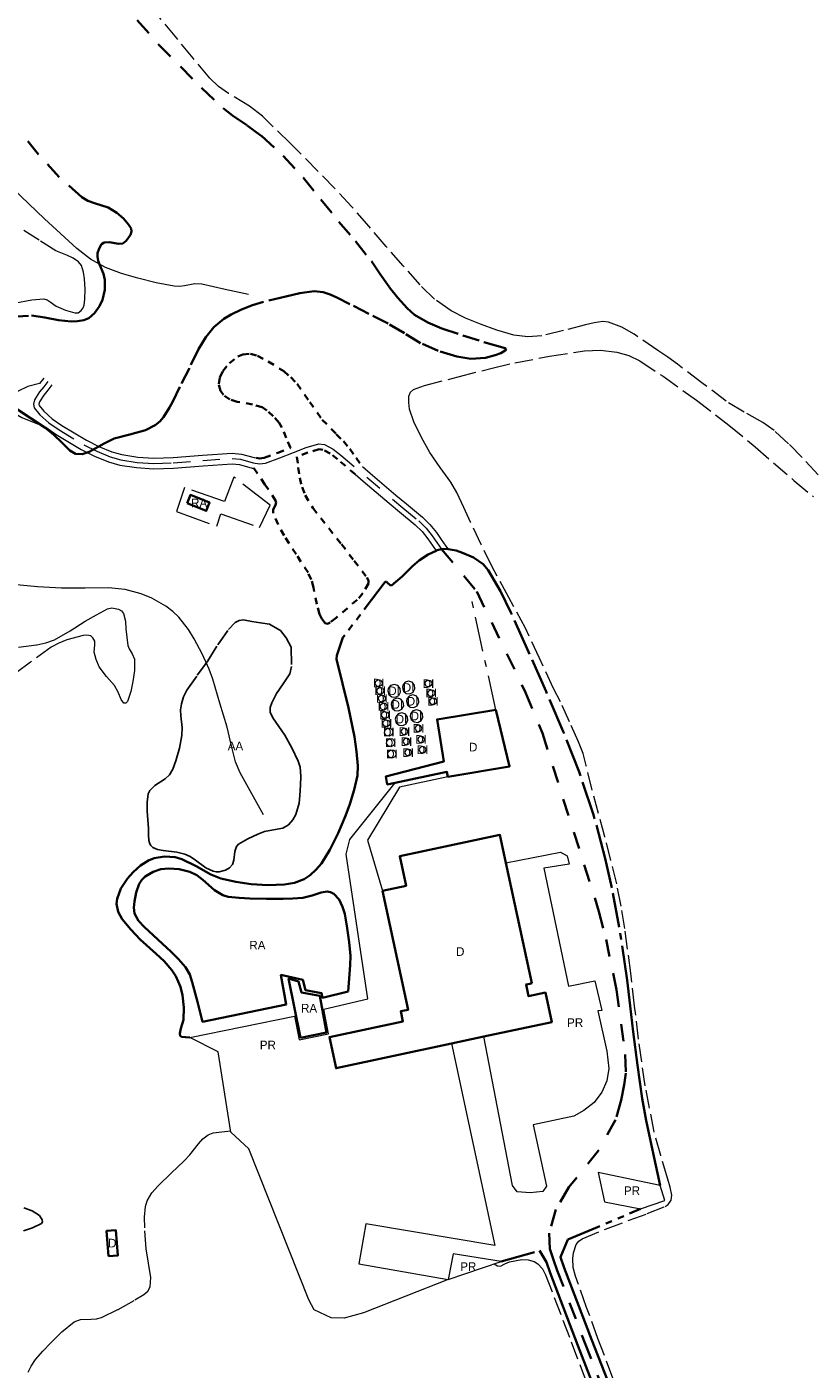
# Model space of a CAD drawing. Header units: metres. Extents: x 397317 to 400830, y 4588008 to 4590370.
# Tile 58 of 88: x 399911 to 400138, y 4588763 to 4589151. Entities that reach past the tile are written whole.
import ezdxf
from ezdxf.enums import TextEntityAlignment as Align

# ---------------------------------------------------------------- set-up
doc = ezdxf.new("R2010")
doc.units = ezdxf.units.M
doc.header["$MEASUREMENT"] = 0
for name, pattern in [('bt5mv20_nopinta', [10, 5, -5]), ('bt5mv20_tapia', [17.375, 10, -2.75, 1.875, -2.75]), ('bt5mv20_tlin1', [7, 5.25, -1.75]), ('bt5mv20_tlin6', [19.375, 10, -1.875, 1.875, -1.875, 1.875, -1.875]), ('bt5mv20_tlin7', [3.75, 1.875, -1.875])]:
    doc.linetypes.add(name, pattern=pattern)
for name, color, linetype, lineweight in [('ARB01_CN', 7, 'Continuous', 15), ('ARB01_LN', 7, 'Continuous', 15), ('COB01_LN', 7, 'Continuous', 15), ('DIP01_CN', 7, 'Continuous', 15), ('DIP01_LN', 7, 'Continuous', 15), ('EDI01_CN', 7, 'Continuous', 15), ('EDI01_LN', 7, 'Continuous', 15), ('ELU02_CN', 7, 'Continuous', 15), ('ELU02_LN', 7, 'Continuous', 15), ('ESP01_LN', 7, 'Continuous', 15), ('ESP02_LN', 7, 'Continuous', 15), ('FLU01_LN', 7, 'Continuous', 15), ('PAR01_LN', 7, 'Continuous', 15), ('RAI01_CN', 7, 'Continuous', 15), ('RAI01_LN', 7, 'Continuous', 15), ('TAN01_LN', 7, 'Continuous', 15), ('VIA01_LN', 7, 'Continuous', 15), ('VIA04_LN', 7, 'Continuous', 15), ('VIA16_LN', 7, 'Continuous', 15), ('VIA19_LN', 7, 'Continuous', 15)]:
    doc.layers.add(name, color=color, linetype=linetype, lineweight=lineweight)
doc.styles.add('034', font='txt')

msp = doc.modelspace()

# ---------------------------------------------------------------- linework, layer by layer
at = {"layer": 'ARB01_LN', "color": 3, "linetype": 'bt5mv20_nopinta', "lineweight": 25}
for points in [[(399978.71, 4588978.73, 169.1), (399981.28, 4588978.29, 170.83), (399982.31, 4588977.77, 172.39), (399984.51, 4588976.48, 173.02), (399986.16, 4588974.42, 173.56), (399987.52, 4588971.69, 173.26), (399987.65, 4588966.05, 172.96), (399987.19, 4588963.96, 172.89), (399985.29, 4588961.12, 172.89), (399983.36, 4588958.24, 172.91), (399981.99, 4588955.56, 172.91), (399981.53, 4588954.21, 172.92), (399981.54, 4588952.92, 172.92), (399982.29, 4588951.22, 172.8), (399984.04, 4588948.77, 172.43), (399985.77, 4588946.28, 172.31), (399987.8, 4588942.57, 172.68), (399989.63, 4588938.69, 173.08), (399990.12, 4588937.01, 173.21), (399990.34, 4588934.41, 173.4), (399990.26, 4588931.8, 173.59), (399990.11, 4588928.81, 173.77), (399989.85, 4588926.57, 173.88), (399988.87, 4588923.32, 174.01), (399988, 4588921.78, 174.08), (399986.8, 4588920.33, 174.14), (399985.18, 4588919.31, 174.13), (399982.48, 4588918.9, 173.95), (399979.84, 4588918.43, 173.87), (399977.89, 4588917.6, 174.06), (399975.04, 4588916.24, 174.81), (399972.38, 4588914.7, 176.08), (399971.73, 4588914.06, 176.6), (399971.24, 4588912.59, 177.56), (399971.02, 4588910.06, 179.06), (399970.63, 4588908.89, 179.8), (399969.76, 4588907.92, 180.51), (399968.58, 4588907.23, 181.27), (399966.78, 4588906.7, 182.42), (399965.89, 4588906.7, 182.82), (399965, 4588906.88, 182.99), (399962.95, 4588907.89, 183.01), (399959.89, 4588910.09, 182.94), (399958.36, 4588911.12, 182.89), (399956.82, 4588911.89, 182.86), (399954.5, 4588912.42, 182.85), (399950.61, 4588912.86, 182.84), (399948.9, 4588913.2, 182.82), (399947.6, 4588913.8, 182.79), (399947.05, 4588914.32, 182.53), (399946.73, 4588914.81, 181.99), (399946.43, 4588915.78, 180.53), (399946.35, 4588917.43, 177.88), (399946.36, 4588918.34, 176.7), (399946.32, 4588919.3, 175.82), (399945.97, 4588924.31, 172.85), (399945.98, 4588926.9, 171.37), (399946.29, 4588929.27, 169.87), (399946.73, 4588930.28, 169.09), (399948.2, 4588931.68, 167.68), (399951.12, 4588933.61, 165.57), (399952.45, 4588934.82, 164.54), (399953.4, 4588936.41, 163.56), (399954.27, 4588938.83, 162.6), (399955.31, 4588942.47, 161.85), (399956, 4588946.11, 161.02), (399956.05, 4588948.41, 160.18), (399955.7, 4588951.85, 158.81), (399955.63, 4588953.58, 158.15), (399955.83, 4588955.3, 157.55), (399956.45, 4588957.28, 157.05), (399957.43, 4588959.21, 156.74), (399960.45, 4588963.58, 156.35), (399961.99, 4588965.65, 156.56), (399963.45, 4588967.71, 157.22), (399966.42, 4588972.38, 159.83), (399969.48, 4588976.77, 162.99), (399971.39, 4588978.8, 164.7), (399972.51, 4588979.43, 165.55), (399973.76, 4588979.54, 166.33), (399976.24, 4588979.14, 167.72), (399978.71, 4588978.73, 169.1)], [(399910.36, 4588809.63, 181.92), (399912.7, 4588808.73, 182.11), (399914.88, 4588807.35, 181.93), (399915.65, 4588806.18, 181.66), (399915.7, 4588805.53, 181.51), (399915.39, 4588805.08, 181.36), (399912.84, 4588803.83, 180.67), (399910.23, 4588802.94, 179.84)]]:
    msp.add_polyline3d(points, dxfattribs=at)
at = {"layer": 'COB01_LN', "color": 92, "linetype": 'bt5mv20_nopinta', "lineweight": 35}
for points in [[(399943.07, 4589152.88, 191.54), (399949.17, 4589146.01, 192.07), (399955.57, 4589139.48, 192.54), (399961.64, 4589133.36, 192.81), (399967.89, 4589127.47, 193.05), (399970.58, 4589125.36, 193.27), (399974.86, 4589122.5, 193.76), (399978.99, 4589119.44, 194.11), (399985.26, 4589113.7, 194.15), (399991, 4589107.48, 193.85), (399996.18, 4589101.07, 193.44), (400001.35, 4589094.66, 192.81), (400006.16, 4589089.02, 192.05), (400010.74, 4589083.21, 191.29), (400013.3, 4589079.53, 190.82), (400015.86, 4589075.86, 190.36), (400015.98, 4589075.69, 190.34), (400018.4, 4589072.64, 190.07), (400021.04, 4589069.69, 189.93), (400023.25, 4589067.74, 189.93), (400027.01, 4589065.48, 190.07), (400031.06, 4589063.83, 190.27), (400037.13, 4589061.79, 190.61), (400043.21, 4589059.87, 190.97), (400046.34, 4589058.98, 191.09), (400049.39, 4589058.09, 191.04), (400049.67, 4589057.91, 190.95), (400049.45, 4589057.46, 190.53), (400048.11, 4589056.68, 189.66), (400046.55, 4589056.05, 189.07), (400043.75, 4589055.32, 188.56), (400039.51, 4589055.02, 187.84), (400035.39, 4589055.65, 187.21)], [(399906.71, 4589067.13, 152.14), (399912.54, 4589067.53, 153.04), (399916.41, 4589066.96, 153.39), (399920.29, 4589066.17, 153.53), (399923.98, 4589065.85, 153.38), (399925.84, 4589065.89, 153.29), (399927.69, 4589066.19, 153.25), (399929.07, 4589066.75, 153.27), (399930.78, 4589068.21, 153.3), (399932.17, 4589070.21, 153.33), (399933.05, 4589072.12, 153.33), (399933.69, 4589075.01, 153.32), (399933.75, 4589077.87, 153.3), (399933.38, 4589079.56, 153.16), (399932.27, 4589082.07, 152.82), (399931.8, 4589083.32, 152.78), (399931.59, 4589084.57, 152.95), (399931.64, 4589085.58, 153.35), (399932.04, 4589086.95, 154.3), (399932.79, 4589088.16, 155.35), (399933.49, 4589088.68, 156), (399935.04, 4589088.79, 157.13), (399937.66, 4589088.31, 158.84), (399938.89, 4589088.4, 159.69), (399939.93, 4589089.09, 160.54), (399941.18, 4589090.9, 161.88), (399941.46, 4589091.83, 162.49), (399941.3, 4589092.73, 163.02), (399940.6, 4589093.89, 163.41), (399939.1, 4589095.61, 163.35), (399937.23, 4589097.26, 163.04), (399934.69, 4589098.74, 162.59), (399930.73, 4589100, 161.74), (399928.83, 4589100.71, 161.44), (399927.09, 4589101.77, 161.37), (399920.54, 4589107.58, 161.79), (399914.56, 4589114.05, 162.37), (399910.78, 4589118.88, 162.8)], [(400035.39, 4589055.65, 187.21), (400030.09, 4589057.3, 186.49), (400024.97, 4589059.59, 185.74), (400020.27, 4589062.42, 184.52), (400015.58, 4589065.2, 183.2), (400010.05, 4589068.05, 182.53), (400004.52, 4589070.84, 181.8), (400000.72, 4589072.79, 180.37), (399998.82, 4589073.63, 179.55), (399996.83, 4589074.29, 178.9), (399994.2, 4589074.58, 178.28), (399990.1, 4589074, 177.45), (399986, 4589073.02, 176.76), (399979.57, 4589071.49, 175.83), (399976.39, 4589070.52, 175.46), (399973.22, 4589069.32, 175.22), (399970.21, 4589067.86, 175.08), (399968.1, 4589066.54, 174.98), (399965.25, 4589064.18, 174.85), (399962.88, 4589061.31, 174.74), (399960.8, 4589057.78, 174.63), (399958.15, 4589052.33, 174.48), (399955.43, 4589046.93, 174.31), (399953.34, 4589042.73, 174.16), (399952.44, 4589040.92, 174.1), (399950.68, 4589038.13, 173.99), (399949.58, 4589036.9, 173.93), (399948.29, 4589035.83, 173.87), (399945.49, 4589034.38, 173.74), (399940.96, 4589033.15, 173.51), (399936.44, 4589031.98, 173.25), (399933.56, 4589030.58, 173.08), (399929.23, 4589028.14, 172.65), (399927.18, 4589027.47, 172.29), (399925.29, 4589027.6, 171.78), (399923.62, 4589028.56, 171.16), (399921.28, 4589030.8, 170.14), (399918.96, 4589033.09, 169.06), (399916.34, 4589035.22, 167.89), (399912.42, 4589037.77, 166.38), (399908.5, 4589040.33, 164.87)]]:
    msp.add_polyline3d(points, dxfattribs=at)
at = {"layer": 'DIP01_LN', "color": 6, "linetype": 'Continuous', "lineweight": 15}
for points in [[(400013.9, 4588961.49, 184.23), (400013.74, 4588960.7, 184.23), (400013.07, 4588960.26, 184.23), (400012.29, 4588960.43, 184.23), (400011.85, 4588961.1, 184.23), (400012.02, 4588961.88, 184.23), (400012.7, 4588962.31, 184.23), (400013.48, 4588962.13, 184.23), (400013.9, 4588961.49, 184.23)], [(400014.35, 4588959.27, 184.23), (400014.19, 4588958.48, 184.23), (400013.52, 4588958.04, 184.23), (400012.74, 4588958.21, 184.23), (400012.3, 4588958.88, 184.23), (400012.47, 4588959.66, 184.23), (400013.15, 4588960.09, 184.23), (400013.93, 4588959.91, 184.23), (400014.35, 4588959.27, 184.23)], [(400015.5, 4588959.06, 185.35), (400015.8, 4588958.03, 185.35), (400016.63, 4588957.35, 185.35), (400017.69, 4588957.24, 185.35), (400018.64, 4588957.74, 185.35), (400019.15, 4588958.69, 185.35), (400019.04, 4588959.76, 185.35), (400018.35, 4588960.58, 185.35), (400017.32, 4588960.89, 185.35), (400016.3, 4588960.56, 185.35), (400015.63, 4588959.72, 185.35), (400015.5, 4588959.06, 185.35)], [(400019.69, 4588960.02, 185.35), (400019.99, 4588958.99, 185.35), (400020.82, 4588958.31, 185.35), (400021.88, 4588958.2, 185.35), (400022.83, 4588958.7, 185.35), (400023.34, 4588959.65, 185.35), (400023.23, 4588960.72, 185.35), (400022.54, 4588961.54, 185.35), (400021.51, 4588961.85, 185.35), (400020.49, 4588961.52, 185.35), (400019.82, 4588960.68, 185.35), (400019.69, 4588960.02, 185.35)], [(400026.94, 4588962.12, 185.26), (400027.73, 4588962.04, 185.26), (400028.22, 4588961.43, 185.26), (400028.12, 4588960.65, 185.26), (400027.49, 4588960.17, 185.26), (400026.71, 4588960.29, 185.26), (400026.26, 4588960.94, 185.26), (400026.4, 4588961.71, 185.26), (400026.94, 4588962.12, 185.26)], [(400014.81, 4588957.05, 184.23), (400014.65, 4588956.26, 184.23), (400013.98, 4588955.82, 184.23), (400013.2, 4588955.99, 184.23), (400012.76, 4588956.66, 184.23), (400012.93, 4588957.44, 184.23), (400013.61, 4588957.87, 184.23), (400014.39, 4588957.69, 184.23), (400014.81, 4588957.05, 184.23)], [(400016.43, 4588955.12, 185.35), (400016.73, 4588954.09, 185.35), (400017.56, 4588953.41, 185.35), (400018.62, 4588953.3, 185.35), (400019.57, 4588953.8, 185.35), (400020.08, 4588954.75, 185.35), (400019.97, 4588955.82, 185.35), (400019.28, 4588956.64, 185.35), (400018.25, 4588956.95, 185.35), (400017.23, 4588956.62, 185.35), (400016.56, 4588955.78, 185.35), (400016.43, 4588955.12, 185.35)], [(400020.85, 4588956.05, 185.35), (400021.15, 4588955.02, 185.35), (400021.98, 4588954.34, 185.35), (400023.04, 4588954.23, 185.35), (400023.99, 4588954.73, 185.35), (400024.5, 4588955.68, 185.35), (400024.39, 4588956.75, 185.35), (400023.7, 4588957.57, 185.35), (400022.67, 4588957.88, 185.35), (400021.65, 4588957.55, 185.35), (400020.98, 4588956.71, 185.35), (400020.85, 4588956.05, 185.35)], [(400027.77, 4588959.37, 185.26), (400028.56, 4588959.29, 185.26), (400029.05, 4588958.68, 185.26), (400028.95, 4588957.9, 185.26), (400028.32, 4588957.42, 185.26), (400027.54, 4588957.54, 185.26), (400027.09, 4588958.19, 185.26), (400027.23, 4588958.96, 185.26), (400027.77, 4588959.37, 185.26)], [(400028.28, 4588957, 185.26), (400029.07, 4588956.92, 185.26), (400029.56, 4588956.31, 185.26), (400029.46, 4588955.53, 185.26), (400028.83, 4588955.05, 185.26), (400028.05, 4588955.17, 185.26), (400027.6, 4588955.82, 185.26), (400027.74, 4588956.59, 185.26), (400028.28, 4588957, 185.26)], [(400015.32, 4588954.74, 184.23), (400015.16, 4588953.95, 184.23), (400014.49, 4588953.51, 184.23), (400013.71, 4588953.68, 184.23), (400013.27, 4588954.35, 184.23), (400013.44, 4588955.13, 184.23), (400014.12, 4588955.56, 184.23), (400014.9, 4588955.38, 184.23), (400015.32, 4588954.74, 184.23)], [(400015.75, 4588952.27, 184.23), (400015.59, 4588951.48, 184.23), (400014.92, 4588951.04, 184.23), (400014.14, 4588951.21, 184.23), (400013.7, 4588951.88, 184.23), (400013.87, 4588952.66, 184.23), (400014.55, 4588953.09, 184.23), (400015.33, 4588952.91, 184.23), (400015.75, 4588952.27, 184.23)], [(400017.64, 4588950.88, 185.35), (400017.94, 4588949.85, 185.35), (400018.77, 4588949.17, 185.35), (400019.83, 4588949.06, 185.35), (400020.78, 4588949.56, 185.35), (400021.29, 4588950.51, 185.35), (400021.18, 4588951.58, 185.35), (400020.49, 4588952.4, 185.35), (400019.46, 4588952.71, 185.35), (400018.44, 4588952.38, 185.35), (400017.77, 4588951.54, 185.35), (400017.64, 4588950.88, 185.35)], [(400021.96, 4588951.76, 185.35), (400022.26, 4588950.73, 185.35), (400023.09, 4588950.05, 185.35), (400024.15, 4588949.94, 185.35), (400025.1, 4588950.44, 185.35), (400025.61, 4588951.39, 185.35), (400025.5, 4588952.46, 185.35), (400024.81, 4588953.28, 185.35), (400023.78, 4588953.59, 185.35), (400022.76, 4588953.26, 185.35), (400022.09, 4588952.42, 185.35), (400021.96, 4588951.76, 185.35)], [(400016.13, 4588949.88, 184.23), (400015.97, 4588949.09, 184.23), (400015.3, 4588948.65, 184.23), (400014.52, 4588948.82, 184.23), (400014.08, 4588949.49, 184.23), (400014.25, 4588950.27, 184.23), (400014.93, 4588950.7, 184.23), (400015.71, 4588950.52, 184.23), (400016.13, 4588949.88, 184.23)], [(400016.71, 4588947.91, 184.7), (400016.98, 4588947.09, 184.7), (400016.63, 4588946.29, 184.7), (400015.85, 4588945.93, 184.7), (400015.02, 4588946.19, 184.7), (400014.57, 4588946.93, 184.7), (400014.73, 4588947.78, 184.7), (400015.42, 4588948.31, 184.7), (400016.28, 4588948.25, 184.7), (400016.71, 4588947.91, 184.7)], [(400019.34, 4588947.31, 184.87), (400019.63, 4588946.59, 184.87), (400020.35, 4588946.31, 184.87), (400021.06, 4588946.64, 184.87), (400021.3, 4588947.38, 184.87), (400020.94, 4588948.06, 184.87), (400020.19, 4588948.27, 184.87), (400019.52, 4588947.87, 184.87), (400019.34, 4588947.31, 184.87)], [(400023.4, 4588948.23, 184.87), (400023.69, 4588947.51, 184.87), (400024.41, 4588947.23, 184.87), (400025.12, 4588947.56, 184.87), (400025.36, 4588948.3, 184.87), (400025, 4588948.98, 184.87), (400024.25, 4588949.19, 184.87), (400023.58, 4588948.79, 184.87), (400023.4, 4588948.23, 184.87)], [(400017.24, 4588944.83, 184.7), (400017.51, 4588944.01, 184.7), (400017.16, 4588943.21, 184.7), (400016.38, 4588942.85, 184.7), (400015.55, 4588943.11, 184.7), (400015.1, 4588943.85, 184.7), (400015.26, 4588944.7, 184.7), (400015.95, 4588945.23, 184.7), (400016.81, 4588945.17, 184.7), (400017.24, 4588944.83, 184.7)], [(400019.93, 4588944.41, 184.87), (400020.22, 4588943.69, 184.87), (400020.94, 4588943.41, 184.87), (400021.65, 4588943.74, 184.87), (400021.89, 4588944.48, 184.87), (400021.53, 4588945.16, 184.87), (400020.78, 4588945.37, 184.87), (400020.11, 4588944.97, 184.87), (400019.93, 4588944.41, 184.87)], [(400024.14, 4588945.02, 184.87), (400024.43, 4588944.3, 184.87), (400025.15, 4588944.02, 184.87), (400025.86, 4588944.35, 184.87), (400026.1, 4588945.09, 184.87), (400025.74, 4588945.77, 184.87), (400024.99, 4588945.98, 184.87), (400024.32, 4588945.58, 184.87), (400024.14, 4588945.02, 184.87)], [(400017.62, 4588941.6, 184.7), (400017.89, 4588940.78, 184.7), (400017.54, 4588939.98, 184.7), (400016.76, 4588939.62, 184.7), (400015.93, 4588939.88, 184.7), (400015.48, 4588940.62, 184.7), (400015.64, 4588941.47, 184.7), (400016.33, 4588942, 184.7), (400017.19, 4588941.94, 184.7), (400017.62, 4588941.6, 184.7)], [(400020.41, 4588941.23, 184.87), (400020.7, 4588940.51, 184.87), (400021.42, 4588940.23, 184.87), (400022.13, 4588940.56, 184.87), (400022.37, 4588941.3, 184.87), (400022.01, 4588941.98, 184.87), (400021.26, 4588942.19, 184.87), (400020.59, 4588941.79, 184.87), (400020.41, 4588941.23, 184.87)], [(400024.57, 4588942.03, 184.87), (400024.86, 4588941.31, 184.87), (400025.58, 4588941.03, 184.87), (400026.29, 4588941.36, 184.87), (400026.53, 4588942.1, 184.87), (400026.17, 4588942.78, 184.87), (400025.42, 4588942.99, 184.87), (400024.75, 4588942.59, 184.87), (400024.57, 4588942.03, 184.87)]]:
    msp.add_polyline3d(points, dxfattribs=at)
at = {"layer": 'EDI01_LN', "color": 1, "linetype": 'Continuous', "lineweight": 35}
for points in [[(400017.63, 4588932.47, 185.61), (400032.55, 4588935.64, 187.09), (400032.88, 4588934.21, 187.09), (400050.67, 4588937.2, 189.92), (400046.7, 4588953.58, 188.13), (400029.71, 4588950.78, 193.32), (400031.71, 4588938.64, 188.82), (400014.95, 4588934.32, 184.69), (400015.34, 4588931.98, 185.38), (400017.63, 4588932.47, 185.61)], [(400013.99, 4588901.26, 192.98), (400020.77, 4588902.71, 194.05), (400018.95, 4588911.23, 194.22), (400047.9, 4588917.42, 194.3), (400049.62, 4588909.37, 194.28), (400057.07, 4588874.52, 194.19), (400056.53, 4588874.4, 194.19), (400055.45, 4588874.17, 194.25), (400056.18, 4588870.78, 191.6), (400061.04, 4588871.82, 191.6), (400062.86, 4588863.28, 191.26), (400043.24, 4588859.09, 191.17), (400033.91, 4588857.09, 191.13), (400000.53, 4588849.96, 190.97), (399998.6, 4588858.96, 190.97), (400019.84, 4588863.5, 193.5), (400019.21, 4588866.44, 193.5), (400021.33, 4588866.89, 193.5), (400013.99, 4588901.26, 192.98)], [(399934.81, 4588795.67, 188.84), (399934.24, 4588802.94, 188.84), (399936.94, 4588803.15, 188.84), (399937.51, 4588795.88, 188.84), (399934.81, 4588795.67, 188.84)]]:
    msp.add_polyline3d(points, dxfattribs=at)
at = {"layer": 'ELU02_LN', "color": 3, "linetype": 'Continuous', "lineweight": 15}
for points in [[(400032.88, 4588934.21, 184.96), (400018.85, 4588931.17, 184.96), (400009.66, 4588915.89, 185.59), (400013.99, 4588901.26, 185.82)], [(400032.92, 4588788.94, 185.95), (400008.43, 4588779.26, 185.95), (400002.92, 4588777.74, 185.95), (399999.13, 4588777.82, 185.95), (399994.23, 4588780.11, 185.95), (399992.66, 4588783.04, 185.95), (399975.3, 4588826.71, 185.37), (399970.17, 4588831.45, 185.31), (399966.5, 4588854.69, 184.74), (399958.3, 4588858.87, 182.31), (399988.52, 4588865.01, 183.23), (399989.91, 4588858.19, 183.22), (399998.38, 4588859.92, 183.21), (399997.05, 4588867, 183.2), (400009.74, 4588870.01, 183.2), (400003.43, 4588911.87, 183.33), (400004.48, 4588916.06, 183.54), (400017.63, 4588932.47, 183.5)], [(400049.62, 4588909.37, 185.52), (400065.35, 4588912.42, 185.52), (400067.31, 4588911.37, 185.52), (400067.91, 4588908.97, 185.52), (400060.56, 4588907.78, 185.8), (400067.74, 4588873.69, 186.27), (400075.32, 4588875.27, 186.19), (400077.36, 4588866.61, 186.19), (400076.17, 4588866.58, 186.19), (400078.83, 4588854.85, 186.19), (400079.33, 4588849.87, 186.19), (400078.74, 4588846.36, 186.19), (400077.36, 4588843.05, 186.19), (400075.15, 4588840.03, 186.19), (400072.11, 4588837.7, 186.19), (400069.24, 4588836.09, 186.19), (400057.51, 4588833.63, 186.19), (400061.34, 4588815.92, 186.19), (400060.3, 4588814.34, 186.19), (400056.64, 4588813.91, 186.19), (400052.9, 4588814.23, 186.19), (400051.55, 4588816.09, 186.19), (400043.24, 4588859.09, 186.19)], [(400033.91, 4588857.09, 186.19), (400046.42, 4588798.72, 186.19), (400009.19, 4588804.97, 185.95), (400007.09, 4588793.41, 185.95), (400032.92, 4588788.94, 185.95)], [(400076.29, 4588819.84, 185.84), (400078.14, 4588811.36, 185.84), (400088.55, 4588809.32, 185.84), (400095.57, 4588811.74, 185.84), (400094.23, 4588816.02, 185.84), (400076.29, 4588819.84, 185.84)], [(400032.92, 4588788.94, 185.95), (400048.26, 4588794.1, 185.95), (400034.35, 4588796.3, 185.95), (400032.92, 4588788.94, 185.95)]]:
    msp.add_polyline3d(points, dxfattribs=at)
at = {"layer": 'ESP01_LN', "color": 132, "linetype": 'bt5mv20_tlin6', "lineweight": 35}
for points in [[(400094.23, 4588816.02, 185.84), (400092.21, 4588825.42, 185.84), (400090.18, 4588834.82, 185.84), (400088.99, 4588841.19, 185.92), (400087.63, 4588850.83, 186.15), (400086.41, 4588860.48, 186.25), (400085.53, 4588867.96, 186.18), (400084.66, 4588875.44, 186.1), (400082.36, 4588890.72, 185.94), (400080.22, 4588902.11, 185.82), (400078.34, 4588910.6, 184.88), (400074.96, 4588923.2, 184.88), (400070.8, 4588935.64, 184.88), (400066.17, 4588947.33, 184.88), (400061.24, 4588958.83, 184.88), (400056.17, 4588970.29, 183.8), (400051.03, 4588981.71, 182.53), (400048.03, 4588987.91, 181.97), (400044.47, 4588993.95, 181.53), (400043, 4588995.65, 181.44), (400040.22, 4588997.55, 181.32), (400037.09, 4588998.99, 181.21), (400035.28, 4588999.63, 181.16), (400032.91, 4589000.02, 181.34), (400032.47, 4589000.09, 181.09), (400031.09, 4589000.02, 181.05), (400031.04, 4589000.01, 181.05), (400029.78, 4588999.7, 181), (400029.48, 4588999.56, 180.91), (400027.14, 4588998.42, 180.81), (400024.68, 4588996.81, 180.61), (400022.58, 4588995.09, 180.49), (400019.62, 4588992.13, 180.32), (400016.59, 4588989.5, 180.15), (400016.15, 4588989.57, 180.13), (400015.44, 4588990.32, 180.09), (400015.09, 4588990.59, 180.07), (400014.76, 4588990.54, 180.05), (400002.52, 4588974.45, 179.32), (400000.74, 4588969.27, 179.22), (400000.71, 4588968.21, 179.23), (400002.43, 4588961.21, 179.15), (400004.16, 4588954.17, 179.11), (400005.82, 4588945.76, 179.41), (400006.45, 4588941.55, 179.62), (400006.81, 4588937.35, 179.8), (400006.69, 4588934.58, 179.86), (400005.81, 4588930.45, 179.9), (400004.49, 4588926.33, 180), (400003.25, 4588922.89, 180.3), (400001.15, 4588917.95, 181.04), (399998.73, 4588913.11, 181.66), (399996.33, 4588909.17, 181.96), (399994.83, 4588907.38, 182.06), (399993.01, 4588905.73, 182.09), (399991.28, 4588904.6, 182.08), (399988.54, 4588903.52, 182.06), (399985.68, 4588903.04, 182.05), (399980.81, 4588902.87, 182.05), (399975.96, 4588903.18, 182.05), (399971.58, 4588903.85, 181.79), (399967.25, 4588904.84, 181.52), (399964.32, 4588905.99, 181.52), (399960.16, 4588908.35, 181.61), (399955.93, 4588910.41, 181.64), (399954, 4588910.93, 181.61), (399950.95, 4588911.19, 181.54), (399947.97, 4588910.71, 181.49), (399946.3, 4588910.04, 181.49), (399944.04, 4588908.6, 181.52), (399941.91, 4588906.65, 181.59), (399940.28, 4588904.81, 181.72), (399938.38, 4588901.96, 182.03), (399937.26, 4588898.94, 182.26), (399937.14, 4588897.46, 182.3), (399937.58, 4588895.13, 182.3), (399938.71, 4588893.02, 182.26), (399941.26, 4588890.02, 182.04), (399943.92, 4588887.19, 181.87), (399948.54, 4588883.08, 181.87), (399950.87, 4588880.94, 181.88), (399953.09, 4588878.34, 181.87), (399954.2, 4588876.62, 181.86), (399955.55, 4588873.51, 181.83), (399956.15, 4588871.12, 181.81), (399956.51, 4588867.51, 181.79), (399956.41, 4588863.96, 181.78), (399956.08, 4588862.71, 181.78), (399955.7, 4588861.47, 181.78), (399955.42, 4588860.01, 181.79), (399955.46, 4588859.37, 181.79), (399955.83, 4588859.08, 181.78), (399957.07, 4588858.97, 181.68), (399958.3, 4588858.87, 181.56)], [(400067.53, 4588800.43, 185.7), (400088.55, 4588809.32, 185.84)], [(400048.26, 4588794.1, 185.95), (400059.35, 4588797.25, 185.8)]]:
    msp.add_polyline3d(points, dxfattribs=at)
at = {"layer": 'ESP02_LN', "color": 254, "linetype": 'bt5mv20_tlin7', "lineweight": 35}
for points in [[(399977.53, 4589026.38, 174.22), (399978.4, 4589026.25, 174.31), (399979.8, 4589026.41, 174.5), (399983.7, 4589027.86, 175.23), (399987.34, 4589029.28, 175.96), (399986.13, 4589032.21, 175.96), (399984.91, 4589035.14, 175.96), (399984.1, 4589036.57, 175.96), (399982.41, 4589038.43, 175.96), (399980.53, 4589040.11, 175.96), (399979.19, 4589041.01, 175.96), (399976.44, 4589041.86, 175.95), (399971.97, 4589042.61, 175.92), (399969.86, 4589043.31, 175.91), (399968.02, 4589044.58, 175.91), (399967.19, 4589045.73, 175.91), (399966.63, 4589047.78, 175.91), (399966.94, 4589049.73, 175.91), (399967.84, 4589051.43, 175.91), (399969.7, 4589053.77, 175.91), (399972.18, 4589055.69, 175.91), (399973.58, 4589056.28, 175.91), (399975.78, 4589056.45, 175.91), (399977.84, 4589055.88, 175.91), (399980.95, 4589054.29, 175.89), (399985.4, 4589051.42, 175.88), (399987.43, 4589049.71, 175.94), (399989.28, 4589047.77, 176.07), (399992.92, 4589042.54, 176.59), (399996.51, 4589037.43, 177.15), (400000.61, 4589033.28, 177.61), (400002.66, 4589031.2, 177.84), (400004.51, 4589028.96, 178.1), (400006.35, 4589026.43, 178.39), (400008.18, 4589023.9, 178.68)], [(400006.09, 4589021.64, 178.67), (400000.96, 4589025.99, 178.08), (399998.82, 4589027.66, 177.8), (399996.74, 4589028.76, 177.49), (399995.66, 4589028.9, 177.25), (399992.37, 4589027.93, 176.68), (399989.21, 4589026.71, 176.11), (399989.63, 4589023.65, 176.11), (399990.06, 4589020.59, 176.11), (399990.7, 4589017.88, 176.15), (399991.62, 4589015.63, 176.24), (399993.84, 4589011.93, 176.47), (400002.09, 4589001.46, 177.1), (400005.76, 4588996.66, 177.14), (400009.45, 4588991.85, 177.16), (400009.9, 4588990.96, 177.16), (400009.92, 4588990.05, 177.16), (400008.32, 4588987.26, 177.18), (400006.65, 4588985.38, 177.22), (400000.54, 4588980.15, 177.31), (399998.88, 4588978.82, 177.32), (399998.06, 4588978.43, 177.32), (399997.4, 4588978.57, 177.31), (399996.38, 4588979.84, 177.28), (399995.72, 4588981.23, 177.24), (399994.94, 4588984.12, 177.15), (399994.02, 4588988.9, 176.97), (399993.39, 4588991.2, 176.87), (399992.45, 4588993.24, 176.77), (399988.99, 4588998.53, 176.33), (399985.5, 4589003.93, 176.03), (399983.79, 4589007.14, 176.04), (399982.37, 4589010.43, 176.05), (399982.39, 4589011.35, 176.08), (399983.04, 4589012.79, 176.15), (399983.23, 4589013.48, 176.14), (399983.08, 4589014.1, 176.06), (399979.95, 4589018.74, 175.12), (399976.81, 4589023.38, 174.19)]]:
    msp.add_polyline3d(points, dxfattribs=at)
at = {"layer": 'FLU01_LN', "color": 150, "linetype": 'Continuous', "lineweight": 15}
for points in [[(399975.22, 4589073.65, 171.9), (399968.48, 4589075.11, 168.76), (399961.74, 4589076.56, 165.62), (399959.7, 4589076.67, 164.51), (399956.76, 4589076.16, 162.57), (399955.28, 4589075.95, 161.59), (399953.77, 4589075.99, 160.7), (399948.52, 4589076.98, 158.01), (399943.24, 4589078.35, 155.55), (399938.56, 4589079.71, 153.59), (399933.87, 4589081.47, 152.01), (399929.55, 4589083.84, 150.9), (399925.6, 4589086.9, 150.11), (399916.32, 4589095.53, 148.53), (399907.13, 4589104.22, 147.03)], [(399979.54, 4588923.23, 169.31), (399976.19, 4588929.3, 166.94), (399972.83, 4588935.36, 164.57), (399971.49, 4588938.5, 163.42), (399970.22, 4588943.53, 161.75), (399969.04, 4588948.52, 160.06), (399966.97, 4588955.47, 157.07), (399964.89, 4588962.42, 154.14), (399963.86, 4588965.34, 153.22), (399961.86, 4588969.71, 152.07), (399959.54, 4588974.08, 151.14), (399957.94, 4588976.76, 150.62), (399955.09, 4588980.38, 149.85), (399953.36, 4588982, 149.46), (399951.36, 4588983.5, 149.07), (399947.31, 4588985.81, 148.32), (399944.24, 4588987.09, 147.75), (399939.57, 4588988.33, 146.87), (399934.83, 4588988.85, 145.94), (399928.02, 4588988.75, 144.07), (399921.16, 4588988.72, 142.01), (399914.22, 4588989.1, 140.3), (399907.22, 4588989.75, 139.07)]]:
    msp.add_polyline3d(points, dxfattribs=at)
at = {"layer": 'PAR01_LN', "color": 3, "linetype": 'bt5mv20_tlin1', "lineweight": 15}
for points in [[(400139.88, 4589021.46, 196), (400135.24, 4589026.5, 195.71), (400131.29, 4589030.5, 195.54), (400127.14, 4589034.31, 195.46), (400123.82, 4589036.65, 195.48), (400118.47, 4589039.59, 195.52), (400113.27, 4589042.76, 195.55), (400106.25, 4589048.12, 195.58), (400099.22, 4589053.47, 195.61), (400096.4, 4589055.48, 195.61), (400093.55, 4589057.45, 195.59), (400086.68, 4589062.19, 195.45), (400083.09, 4589064.21, 195.31), (400079.29, 4589065.66, 195.1), (400077.64, 4589065.85, 194.95), (400075.11, 4589065.46, 194.62), (400072.59, 4589064.84, 194.35), (400066.29, 4589063.17, 193.96), (400059.98, 4589061.65, 193.58), (400055.95, 4589061.36, 193.22), (400051.91, 4589061.87, 192.89), (400047.04, 4589063.29, 192.75), (400042.26, 4589065.04, 192.75), (400037.95, 4589066.77, 192.75), (400033.81, 4589068.85, 192.9), (400029.01, 4589072.29, 193.38), (400024.82, 4589076.39, 193.88), (400019.91, 4589081.95, 194.42), (400015.02, 4589087.53, 194.93), (400010.07, 4589093.28, 195.39), (400005.1, 4589099, 195.73), (400000.3, 4589104.15, 195.89), (399995.38, 4589109.19, 195.98), (399987.38, 4589117.24, 196.07), (399979.24, 4589125.14, 196.08), (399975.54, 4589128.02, 196.01), (399969.48, 4589131.74, 195.79), (399966.61, 4589133.78, 195.68), (399964.07, 4589136.19, 195.6), (399959.24, 4589141.93, 195.67), (399954.49, 4589147.71, 195.68), (399948.23, 4589155.31, 195.08)], [(399907.53, 4589071.13, 150.76), (399912.65, 4589072.07, 150.85), (399916.05, 4589072.32, 151.05), (399917.02, 4589072.08, 151.2), (399917.89, 4589071.5, 151.44), (399919.67, 4589070.24, 151.91), (399922.37, 4589069.11, 152.41), (399925.07, 4589068.29, 152.61), (399926, 4589068.35, 152.45), (399926.91, 4589068.97, 152.25), (399927.5, 4589069.77, 152.16), (399927.78, 4589070.58, 152.06), (399927.93, 4589072.27, 151.89), (399928.01, 4589075.19, 151.66), (399927.8, 4589078.11, 151.42), (399927.55, 4589080.09, 151.14), (399926.97, 4589081.96, 150.8), (399926.15, 4589083.03, 150.62), (399924.58, 4589084.12, 150.44), (399922.9, 4589084.85, 150.29), (399919.58, 4589086.28, 149.95), (399914.74, 4589089.33, 149.3), (399909.93, 4589092.41, 148.65)], [(400083.05, 4588753.84, 182.72), (400076.22, 4588771.81, 184.42), (400072.94, 4588780.83, 185.15), (400069.7, 4588789.89, 185.45), (400069.09, 4588792.41, 185.45), (400068.94, 4588794.97, 185.45), (400069.11, 4588796.59, 185.45), (400069.95, 4588798.97, 185.45), (400070.68, 4588799.93, 185.45), (400071.64, 4588800.62, 185.45), (400078.41, 4588803.46, 185.46), (400085.2, 4588806.01, 185.48), (400090.42, 4588807.93, 185.68), (400095.64, 4588809.99, 185.86), (400096.47, 4588810.55, 185.86), (400097.35, 4588811.84, 185.86), (400097.55, 4588813.28, 185.86), (400097.04, 4588815.61, 185.86), (400096.41, 4588817.93, 185.86), (400094.36, 4588824.73, 185.99), (400092.46, 4588831.58, 186.19), (400089.86, 4588844.91, 186.4), (400087.93, 4588858.35, 186.58), (400086.82, 4588867.9, 186.69), (400085.7, 4588877.44, 186.61), (400083.99, 4588890.39, 186.04), (400082.95, 4588896.83, 185.68), (400081.66, 4588903.22, 185.37), (400078.23, 4588916.83, 184.79), (400074.54, 4588930.38, 184.27), (400072.85, 4588937.43, 184.1), (400071.9, 4588940.91, 184.08), (400070.63, 4588944.28, 184.12), (400068.03, 4588950.07, 184.24), (400065.42, 4588955.87, 184.37), (400063.33, 4588959.77, 184.41), (400059.35, 4588968.5, 184.45), (400055.26, 4588977.19, 184.49), (400050.42, 4588986.02, 184.59), (400045.62, 4588994.87, 184.68), (400042.5, 4589001.31, 184.69), (400039.41, 4589007.77, 184.67), (400037.42, 4589012.06, 184.64), (400035.42, 4589016.34, 184.6), (400033.7, 4589019.36, 184.55), (400030.67, 4589023.62, 184.44), (400027.68, 4589027.93, 184.36), (400025.24, 4589032.29, 184.4), (400023.02, 4589036.78, 184.52), (400021.77, 4589040.48, 184.66), (400021.53, 4589042.4, 184.73), (400021.61, 4589044.27, 184.8), (400022.03, 4589045.35, 184.79), (400022.92, 4589046.12, 184.83), (400026.11, 4589047.32, 185.26), (400035.87, 4589049.83, 186.49), (400045.64, 4589052.35, 187.72), (400052.24, 4589053.89, 188.49), (400062.25, 4589055.75, 189.49), (400072.31, 4589057.29, 190.39), (400076.99, 4589057.5, 190.78), (400081.69, 4589056.92, 191.14), (400085.13, 4589055.98, 191.4), (400088.35, 4589054.4, 191.58), (400095.03, 4589049.97, 191.82), (400104.65, 4589043.05, 192.14), (400114.04, 4589035.86, 192.44), (400121.66, 4589029.6, 192.69), (400132.82, 4589019.9, 193.05), (400138.49, 4589015.13, 193.22)], [(399908.73, 4588971.66, 146.31), (399914.06, 4588972.33, 146.72), (399916.68, 4588972.91, 146.95), (399919.21, 4588973.83, 147.13), (399923.71, 4588976.42, 147.4), (399928.07, 4588979.22, 147.66), (399931.27, 4588981.04, 147.82), (399934.48, 4588982.75, 147.97), (399935.7, 4588983.05, 148.06), (399937.69, 4588982.68, 148.29), (399938.53, 4588982.14, 148.4), (399939.12, 4588981.38, 148.5), (399939.67, 4588979.16, 148.42), (399939.82, 4588976.94, 148.53), (399940.07, 4588974.53, 149.36), (399940.35, 4588972.15, 150.25), (399940.71, 4588971.15, 150.62), (399941.64, 4588969.73, 151.16), (399942.28, 4588968.21, 151.67), (399942.29, 4588964.98, 152.48), (399941.84, 4588961.72, 153.18)], [(399941.84, 4588961.72, 153.18), (399941.28, 4588958.84, 153.78), (399940.26, 4588956, 154.29), (399939.75, 4588955.51, 154.35), (399939.22, 4588955.48, 154.29), (399938.49, 4588956.59, 153.94), (399937.57, 4588958.66, 153.41), (399936.52, 4588960.63, 152.87), (399934.24, 4588963.23, 152.02), (399932.08, 4588966.01, 151.15), (399931.22, 4588968.11, 150.46), (399930.65, 4588970.27, 149.68), (399930.81, 4588972.34, 148.92), (399930.83, 4588973.39, 148.55), (399930.3, 4588974.4, 148.23), (399929.63, 4588974.91, 148.08), (399928.53, 4588975.19, 147.97), (399927.44, 4588975.08, 147.9), (399922.74, 4588973.82, 147.51), (399920.44, 4588972.88, 147.33), (399918.26, 4588971.63, 147.16), (399912.26, 4588967.38, 146.74), (399906.47, 4588963.01, 146.48)], [(399946.79, 4588786.75, 187.08), (399947.02, 4588789.48, 186.88), (399946.34, 4588793.6, 186.6), (399945.66, 4588797.75, 186.38), (399945.26, 4588803.86, 186.4), (399945.2, 4588806.91, 186.47), (399945.45, 4588809.95, 186.46), (399945.94, 4588811.64, 186.4), (399947.33, 4588813.95, 186.28), (399949.15, 4588815.98, 186.19), (399952.89, 4588819.61, 186.09), (399956.63, 4588823.21, 186.06), (399958.24, 4588824.97, 186.08), (399960.75, 4588828.12, 185.9), (399962.06, 4588829.59, 185.81), (399963.56, 4588830.72, 185.71), (399965.05, 4588831.26, 185.61), (399967.56, 4588831.59, 185.46), (399970.11, 4588831.84, 185.3)], [(400046.21, 4588793.41, 185.95), (400047.2, 4588792.86, 185.95), (400048.02, 4588792.77, 185.95), (400049.33, 4588793.41, 185.95), (400050.65, 4588794.02, 185.95), (400054.21, 4588794.63, 185.92), (400056.02, 4588794.62, 185.87), (400057.76, 4588794.11, 185.8), (400058.88, 4588793.39, 185.69), (400060.2, 4588791.94, 185.45), (400061.1, 4588790.22, 185.24), (400068.48, 4588770.85, 183.91), (400075.85, 4588751.5, 182.55)], [(399911.6, 4588762.08, 186.4), (399912.41, 4588763.82, 186.51), (399913.64, 4588765.73, 186.63), (399915.76, 4588768.17, 186.8), (399918.05, 4588770.5, 186.96), (399921.28, 4588773.78, 187.19), (399924.86, 4588776.63, 187.41), (399926.72, 4588777.31, 187.51), (399929.79, 4588777.45, 187.65), (399931.32, 4588777.55, 187.72), (399932.76, 4588777.93, 187.79), (399937.62, 4588780.23, 187.83), (399942.35, 4588782.98, 187.56), (399945.03, 4588784.55, 187.32), (399946.13, 4588785.51, 187.2), (399946.79, 4588786.75, 187.08)]]:
    msp.add_polyline3d(points, dxfattribs=at)
at = {"layer": 'RAI01_LN', "color": 202, "linetype": 'Continuous', "lineweight": 35}
for points in [[(399957.5, 4589013.29, 179.05), (399963.03, 4589011.06, 179.05), (399964, 4589013.45, 179.05), (399958.47, 4589015.68, 179.05), (399957.5, 4589013.29, 179.05)], [(400004.04, 4588872.1, 181.3), (400004.34, 4588875.93, 181.3), (400004.64, 4588879.75, 181.3), (400004.68, 4588882.42, 181.3), (400004.28, 4588886.42, 181.3), (400003.72, 4588890.42, 181.3), (400003.06, 4588894.61, 181.3), (400002.43, 4588896.66, 181.3), (400001.42, 4588898.7, 181.3), (399999.9, 4588900.36, 181.3), (399998.97, 4588900.85, 181.3), (399997.98, 4588901.04, 181.3), (399996.23, 4588900.8, 181.3), (399993.6, 4588899.91, 181.3), (399990.91, 4588899.26, 181.3), (399988.06, 4588899.04, 181.3), (399985.21, 4588898.92, 181.3), (399980.43, 4588898.96, 181.3), (399975.65, 4588899.07, 181.3), (399972.52, 4588899.21, 181.3), (399969.4, 4588899.53, 181.3), (399967.84, 4588899.95, 181.3), (399965.42, 4588901.45, 181.3), (399962.06, 4588904.45, 181.3), (399960.28, 4588905.81, 181.3), (399958.28, 4588906.77, 181.3), (399955.23, 4588907.47, 181.3), (399952.18, 4588907.67, 181.3), (399949.93, 4588907.46, 181.3), (399947.69, 4588906.77, 181.3), (399945.35, 4588905.35, 181.3), (399944.4, 4588904.41, 181.3), (399943.63, 4588903.25, 181.3), (399942.74, 4588900.74, 181.3), (399942.33, 4588898.18, 181.3), (399942.09, 4588896.43, 181.3), (399942.29, 4588894.7, 181.3), (399943.47, 4588892.61, 181.3), (399945.09, 4588890.83, 181.3), (399948.99, 4588887.22, 181.3), (399952.87, 4588883.63, 181.3), (399955.03, 4588881.48, 181.3), (399957.04, 4588879.16, 181.3), (399958.24, 4588877.07, 181.3), (399959, 4588874.81, 181.3), (399960.47, 4588869.11, 181.3), (399961.95, 4588863.41, 181.3), (399986.14, 4588868.35, 181.3), (399984.62, 4588876.93, 181.3), (399990.9, 4588875.49, 181.3), (399991.71, 4588872.5, 181.3), (399996.36, 4588871.69, 181.3), (399996.66, 4588870.36, 181.3), (400004.04, 4588872.1, 181.3)], [(399990.3, 4588858.78, 186.07), (399986.82, 4588875.87, 186.07), (399989.7, 4588875.03, 186.07), (399990.59, 4588871.86, 186.07), (399995.81, 4588870.87, 186.07), (399997.8, 4588860.31, 186.07), (399990.3, 4588858.78, 186.07)]]:
    msp.add_polyline3d(points, dxfattribs=at)
at = {"layer": 'TAN01_LN', "color": 1, "linetype": 'bt5mv20_tapia', "lineweight": 15}
for points in [[(399954.45, 4589010.92, 175.31), (399966.12, 4589006.63, 175.31), (399967.2, 4589010.25, 175.31), (399978.38, 4589006.29, 175.31), (399981.51, 4589012.69, 175.31), (399971.04, 4589020.82, 175.31), (399968.27, 4589013.77, 175.31), (399956.73, 4589017.83, 175.31), (399954.45, 4589010.92, 175.31)], [(400046.7, 4588953.58, 185.16), (400039.76, 4588985.28, 182.31)]]:
    msp.add_polyline3d(points, dxfattribs=at)
at = {"layer": 'VIA01_LN', "color": 6, "linetype": 'bt5mv20_nopinta', "lineweight": 35}
msp.add_polyline3d([(400031.04, 4589000.01, 181.05), (400041.2, 4588987.79, 181.91), (400055.28, 4588958.59, 182.22), (400060.16, 4588946.84, 182.43), (400076.51, 4588895.3, 183.43), (400078.56, 4588887.2, 184.09), (400081.59, 4588872.63, 184.14), (400084.06, 4588853.95, 184.28), (400084.31, 4588848.49, 184.32), (400083.78, 4588845.15, 184.44), (400082.96, 4588840.75, 184.5), (400081.28, 4588835.05, 184.59), (400076.37, 4588826.19, 184.88), (400067.85, 4588815.55, 185.12), (400064, 4588809.15, 185.37), (400062.08, 4588802.28, 185.46), (400062.33, 4588797.74, 185.52), (400063.38, 4588794.62, 185.37), (400064.44, 4588791.52, 185.11), (400072.44, 4588770.59, 183.79), (400080.57, 4588749.67, 182.39)], dxfattribs=at)
at = {"layer": 'VIA04_LN', "color": 1, "linetype": 'Continuous', "lineweight": 35}
for points in [[(400059.35, 4588797.25, 185.8), (400061.32, 4588793.92, 185.37), (400062.39, 4588790.78, 185.11), (400070.41, 4588769.81, 183.79), (400078.54, 4588748.89, 182.39)], [(400067.53, 4588800.43, 185.7), (400065.44, 4588795.32, 185.37), (400066.49, 4588792.26, 185.11), (400074.47, 4588771.37, 183.79), (400082.6, 4588750.45, 182.39), (400088.26, 4588735.44, 181.11), (400094.02, 4588720.5, 179.77), (400097.28, 4588712.43, 179.14), (400100.55, 4588704.34, 178.5), (400101.77, 4588703.19, 178.45), (400103, 4588702.03, 178.4), (400121.12, 4588698.39, 177.76), (400124.14, 4588698.08, 177.82), (400127.17, 4588697.87, 177.92), (400129.49, 4588697.8, 177.94), (400131.82, 4588697.73, 177.95), (400136.18, 4588699.99, 178.04), (400145.45, 4588703.49, 178.17)]]:
    msp.add_polyline3d(points, dxfattribs=at)
at = {"layer": 'VIA16_LN', "color": 42, "linetype": 'bt5mv20_nopinta', "lineweight": 15}
msp.add_polyline3d([(399917.25, 4589048.43, 162.84), (399916.05, 4589046.94, 162.96), (399914.85, 4589045.45, 163.21), (399913.43, 4589043.17, 163.71), (399913.12, 4589041.95, 163.97), (399913.34, 4589040.84, 164.2), (399914.93, 4589038.82, 164.51), (399917.57, 4589036.48, 164.69), (399920.5, 4589034.47, 165.09), (399927.67, 4589030.19, 166.87), (399931.38, 4589028.33, 167.8), (399935.25, 4589026.7, 168.7), (399938.33, 4589025.83, 169.39), (399943.06, 4589025.1, 170.41), (399947.86, 4589024.81, 171.29), (399953.51, 4589024.94, 171.98), (399962.01, 4589025.67, 172.85), (399970.51, 4589026.24, 173.65), (399972.94, 4589025.98, 173.86), (399976.58, 4589024.97, 174.15), (399978.38, 4589024.69, 174.31), (399980.16, 4589024.9, 174.5), (399984.25, 4589026.42, 175.23), (399988.24, 4589027.98, 176.03), (399991.88, 4589029.39, 176.68), (399995.53, 4589030.47, 177.25), (399997.22, 4589030.26, 177.49), (399999.66, 4589028.95, 177.8), (400001.93, 4589027.18, 178.08), (400009.4, 4589020.85, 178.93), (400016.83, 4589014.46, 179.67), (400019.88, 4589011.96, 179.66), (400024.47, 4589008.16, 179.24), (400026.54, 4589006.12, 179.29), (400028.33, 4589003.9, 179.77), (400029.69, 4589001.95, 180.41), (400031.04, 4589000.01, 181.05)], dxfattribs=at)
at = {"layer": 'VIA19_LN', "color": 7, "linetype": 'Continuous', "lineweight": 15}
for points in [[(399916.05, 4589049.4, 162.84), (399914.85, 4589047.9, 162.96), (399911.48, 4589047, 163.21), (399908.67, 4589045.67, 163.71), (399905.36, 4589042.54, 163.97), (399905.77, 4589040.34, 164.2), (399909.78, 4589038.02, 164.51), (399916.63, 4589035.27, 164.69), (399919.67, 4589033.17, 165.09), (399926.93, 4589028.84, 166.87), (399930.73, 4589026.93, 167.8), (399934.74, 4589025.24, 168.7), (399938.01, 4589024.33, 169.39), (399942.89, 4589023.57, 170.41), (399947.83, 4589023.27, 171.29), (399953.6, 4589023.4, 171.98), (399962.13, 4589024.13, 172.85), (399970.48, 4589024.7, 173.65), (399972.65, 4589024.47, 173.86), (399976.25, 4589023.46, 174.15), (399976.81, 4589023.38, 174.19)], [(399918.45, 4589047.46, 162.84), (399917.25, 4589045.97, 162.96), (399916.11, 4589044.56, 163.21), (399914.86, 4589042.56, 163.71), (399914.69, 4589041.91, 163.97), (399914.78, 4589041.5, 164.2), (399916.05, 4589039.88, 164.51), (399918.52, 4589037.69, 164.69), (399921.33, 4589035.77, 165.09), (399928.41, 4589031.54, 166.87), (399932.02, 4589029.72, 167.8), (399935.76, 4589028.16, 168.7), (399938.66, 4589027.34, 169.39), (399943.22, 4589026.63, 170.41), (399947.89, 4589026.35, 171.29), (399953.43, 4589026.48, 171.98), (399961.9, 4589027.2, 172.85), (399970.54, 4589027.78, 173.65), (399973.23, 4589027.5, 173.86), (399976.9, 4589026.47, 174.15), (399977.53, 4589026.38, 174.22)], [(400008.18, 4589023.9, 178.68), (400010.4, 4589022.02, 178.93), (400017.82, 4589015.64, 179.67), (400020.86, 4589013.15, 179.66), (400025.5, 4589009.3, 179.24), (400027.68, 4589007.15, 179.29), (400029.56, 4589004.82, 179.77), (400030.95, 4589002.83, 180.41), (400032.3, 4589000.89, 181.05), (400032.91, 4589000.02, 181.34)], [(400006.09, 4589021.64, 178.67), (400008.4, 4589019.68, 178.93), (400015.84, 4589013.28, 179.67), (400018.9, 4589010.77, 179.66), (400023.43, 4589007.02, 179.24), (400025.4, 4589005.08, 179.29), (400027.1, 4589002.98, 179.77), (400028.42, 4589001.08, 180.41), (400029.48, 4588999.56, 180.91)]]:
    msp.add_polyline3d(points, dxfattribs=at)

# ---------------------------------------------------------------- texts
at = {"layer": 'ARB01_CN', "color": 251, "linetype": 'Continuous', "lineweight": 0, "style": '034'}
msp.add_text('AA', height=2.5, dxfattribs=at).set_placement((399971.47, 4588943.12), align=Align.MIDDLE_CENTER)
at = {"layer": 'DIP01_CN', "color": 251, "linetype": 'Continuous', "lineweight": 0, "style": '034'}
for p in [(400012.87, 4588961.28), (400013.32, 4588959.06), (400017.31, 4588959.06), (400021.5, 4588960.02), (400027.24, 4588961.14), (400013.78, 4588956.84), (400018.24, 4588955.12), (400022.66, 4588956.05), (400028.07, 4588958.39), (400028.58, 4588956.02), (400014.29, 4588954.53), (400014.72, 4588952.06), (400019.45, 4588950.88), (400023.77, 4588951.76), (400015.1, 4588949.67), (400015.79, 4588947.12), (400020.31, 4588947.29), (400024.37, 4588948.21), (400016.32, 4588944.04), (400020.9, 4588944.39), (400025.11, 4588945), (400016.7, 4588940.81), (400021.38, 4588941.21), (400025.54, 4588942.01)]:
    msp.add_text('DI', height=2.5, dxfattribs=at).set_placement(p, align=Align.MIDDLE_CENTER)
at = {"layer": 'EDI01_CN', "color": 251, "linetype": 'Continuous', "lineweight": 0, "style": '034'}
for p in [(400040.17, 4588942.78), (400036.43, 4588883.69), (399935.88, 4588799.41)]:
    msp.add_text('D', height=2.5, dxfattribs=at).set_placement(p, align=Align.MIDDLE_CENTER)
at = {"layer": 'ELU02_CN', "color": 251, "linetype": 'Continuous', "lineweight": 0, "style": '034'}
for p in [(400069.62, 4588863.16), (399980.83, 4588856.69), (400086.06, 4588814.58), (400038.75, 4588792.62)]:
    msp.add_text('PR', height=2.5, dxfattribs=at).set_placement(p, align=Align.MIDDLE_CENTER)
at = {"layer": 'RAI01_CN', "color": 251, "linetype": 'Continuous', "lineweight": 0, "style": '034'}
for p in [(399960.97, 4589013.37), (399977.81, 4588885.54), (399992.74, 4588867.32)]:
    msp.add_text('RA', height=2.5, dxfattribs=at).set_placement(p, align=Align.MIDDLE_CENTER)

doc.saveas('drawing.dxf')
